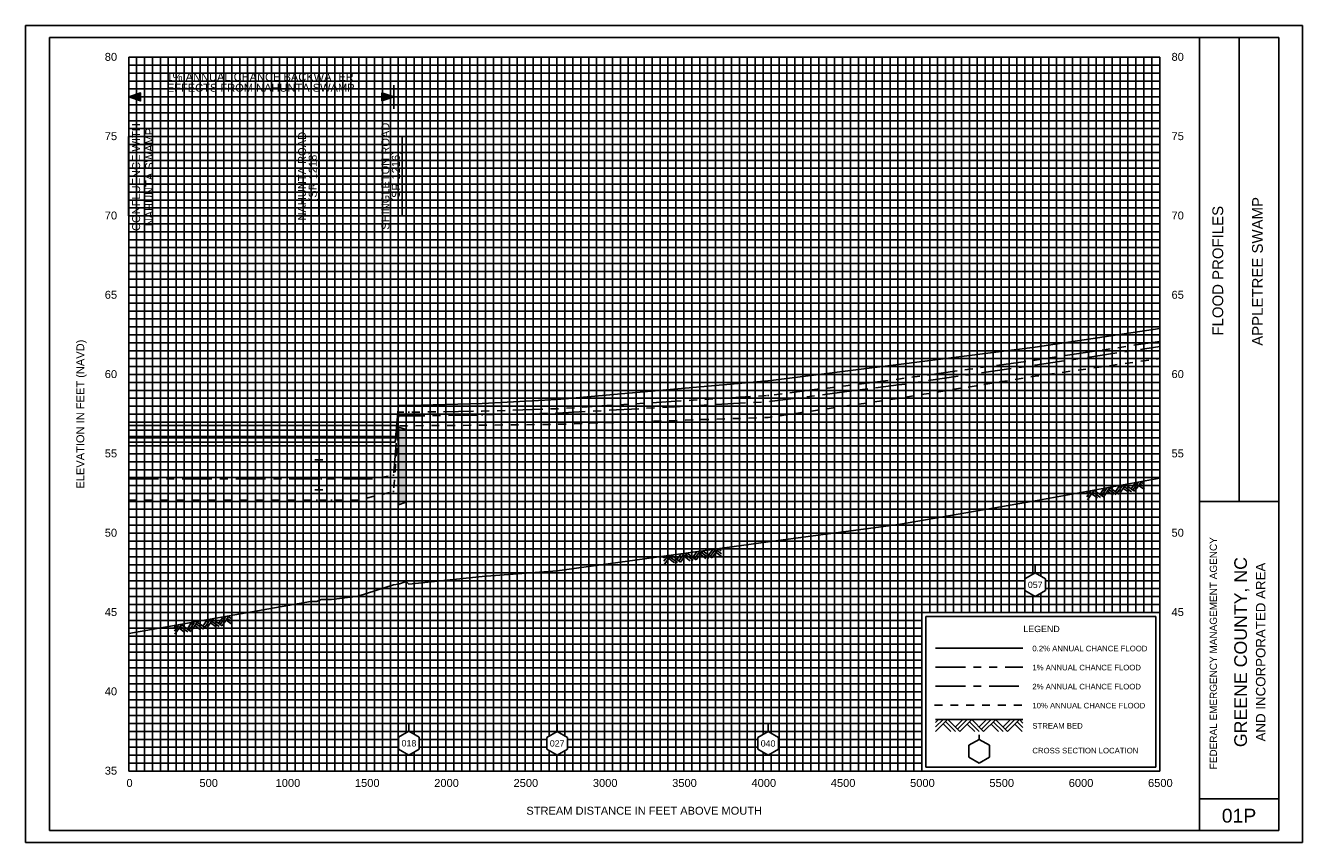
# Model space of a CAD drawing. Header units: inches. Extents: x -32 to 57.8, y 32 to 75.3.
# Tile 1 of 11: x -32 to -15.9, y 38.5 to 48.8. Entities that reach past the tile are written whole.
import ezdxf
from ezdxf.enums import TextEntityAlignment as Align

# ---------------------------------------------------------------- set-up
doc = ezdxf.new("R2010")
doc.units = ezdxf.units.IN
doc.header["$LTSCALE"] = 0.3
doc.header["$MEASUREMENT"] = 0
doc.set_wipeout_variables(frame=1)
for name, pattern in [('CENTER', [2, 1.25, -0.25, 0.25, -0.25]), ('DOT', [0.25, 0, -0.25]), ('HIDDEN', [0.375, 0.25, -0.125]), ('PHANTOM', [2.5, 1.25, -0.25, 0.25, -0.25, 0.25, -0.25])]:
    doc.linetypes.add(name, pattern=pattern)
doc.layers.get('0').update_dxf_attribs({"color": 3, "plot": 0})
for name, color, linetype in [('1', 5, 'Continuous'), ('2', 50, 'Continuous'), ('3', 9, 'DOT'), ('7', 7, 'Continuous'), ('CULVERT', 7, 'Continuous'), ('STREAM', 5, 'Continuous'), ('STRUCTURE', 30, 'Continuous'), ('TEXT', 255, 'Continuous'), ('WS10', 4, 'HIDDEN'), ('WS100', 5, 'PHANTOM'), ('WS50', 1, 'CENTER'), ('WS500', 1, 'Continuous'), ('WSOTHER', 7, 'Continuous'), ('XSEC', 7, 'Continuous')]:
    doc.layers.add(name, color=color, linetype=linetype)
doc.styles.add('ARIAL', font='ARIAL.TTF')
doc.styles.add('xs', font='ARIAL.TTF')

# ---------------------------------------------------------------- blocks, each defined once
blk = doc.blocks.new('rock')
at = {"layer": 'STREAM'}
for p, q in [((0.171, 0.001), (0.147, -0.023)), ((0.209, 0.001), (0.147, -0.061)), ((0.247, 0.001), (0.147, -0.099)), ((0.251, 0.001), (0.351, -0.099)), ((0.375, 0.001), (0.313, -0.061)), ((0.413, 0.001), (0.332, -0.08)), ((0.451, 0.001), (0.351, -0.099)), ((0.451, 0.001), (0.551, -0.099)), ((0.575, 0.001), (0.513, -0.061)), ((0.613, 0.001), (0.532, -0.08)), ((0.651, 0.001), (0.551, -0.099)), ((0.651, 0.001), (0.751, -0.099)), ((0.776, 0.001), (0.713, -0.061)), ((0.813, 0.001), (0.732, -0.08)), ((0.851, 0.001), (0.751, -0.099)), ((0.851, 0.001), (0.88, -0.028)), ((0.211, -0.034), (0.275, -0.099)), ((0.23, -0.016), (0.313, -0.099)), ((0.413, -0.036), (0.475, -0.099)), ((0.432, -0.018), (0.513, -0.099)), ((0.613, -0.036), (0.676, -0.099)), ((0.632, -0.018), (0.713, -0.099)), ((0.813, -0.036), (0.876, -0.099)), ((0.832, -0.018), (0.88, -0.066))]:
    blk.add_line(p, q, dxfattribs=at)
blk = doc.blocks.new('wipeout')
blk.add_wipeout([(0, 0.15), (-0.129917, 0.075), (-0.129917, -0.075), (0, -0.15), (0.129917, -0.075), (0.129917, 0.075)])
blk = doc.blocks.new('xsec')
blk.add_line((0, 0.35), (0, 0.25))
blk.add_blockref('wipeout', (0, 0.1))
for p, q in [((-0.13, 0.175), (0, 0.25)), ((-0.13, 0.025), (-0.13, 0.175)), ((0.13, 0.175), (0, 0.25)), ((0, 0.25), (0, 0.25)), ((0.13, 0.025), (0.13, 0.175)), ((0, -0.05), (-0.13, 0.025)), ((0, -0.05), (0.13, 0.025))]:
    blk.add_line(p, q)

msp = doc.modelspace()

# ---------------------------------------------------------------- hatches: boundary and pattern name
at = {"layer": 'STRUCTURE'}
msp.add_hatch(color=7, dxfattribs=at).paths.add_polyline_path([(-27.257, 42.733), (-27.257, 43.712), (-27.161, 43.682), (-27.161, 42.769)])

# ---------------------------------------------------------------- linework, layer by layer
at = {"layer": '1'}
for p, q in [((-31.659, 48.627), (-31.659, 38.627)), ((-16.159, 48.627), (-31.659, 48.627)), ((-17.159, 38.627), (-17.159, 48.627)), ((-16.659, 42.777), (-16.659, 48.627)), ((-16.159, 38.627), (-16.159, 48.627)), ((-17.159, 42.777), (-16.159, 42.777)), ((-17.159, 39.027), (-16.159, 39.027)), ((-31.659, 38.627), (-31.659, 38.627)), ((-31.659, 38.627), (-16.159, 38.627)), ((-31.659, 38.627), (-31.659, 38.627))]:
    msp.add_line(p, q, dxfattribs=at)
at = {"layer": '2', "color": 50}
for p, q in [((-30.659, 39.377), (-30.659, 48.377)), ((-30.659, 48.377), (-17.659, 48.377)), ((-29.659, 39.377), (-29.659, 48.377)), ((-28.659, 39.377), (-28.659, 48.377)), ((-27.659, 39.377), (-27.659, 48.377)), ((-26.659, 39.377), (-26.659, 48.377)), ((-25.659, 39.377), (-25.659, 48.377)), ((-24.659, 39.377), (-24.659, 48.377)), ((-23.659, 39.377), (-23.659, 48.377)), ((-22.659, 39.377), (-22.659, 48.377)), ((-21.659, 39.377), (-21.659, 48.377)), ((-20.659, 39.377), (-20.659, 48.377)), ((-17.659, 39.377), (-17.659, 48.377)), ((-30.659, 46.377), (-17.659, 46.377)), ((-30.659, 45.377), (-17.659, 45.377)), ((-30.659, 44.377), (-17.659, 44.377)), ((-30.659, 43.377), (-17.659, 43.377)), ((-30.659, 42.377), (-17.659, 42.377)), ((-30.659, 41.377), (-17.659, 41.377)), ((-30.659, 40.377), (-20.659, 40.377)), ((-30.659, 39.377), (-17.659, 39.377))]:
    msp.add_line(p, q, dxfattribs=at)
at = {"layer": '2', "color": 50, "linetype": 'Continuous'}
for p, q in [((-19.659, 41.377), (-19.659, 48.377)), ((-18.659, 41.377), (-18.659, 48.377)), ((-30.659, 47.377), (-17.659, 47.377))]:
    msp.add_line(p, q, dxfattribs=at)
at = {"layer": '3', "color": 8, "linetype": 'Continuous'}
for p, q in [((-30.559, 39.377), (-30.559, 48.377)), ((-30.459, 39.377), (-30.459, 48.377)), ((-30.359, 39.377), (-30.359, 48.377)), ((-30.259, 39.377), (-30.259, 48.377)), ((-30.159, 39.377), (-30.159, 48.377)), ((-30.059, 39.377), (-30.059, 48.377)), ((-29.959, 39.377), (-29.959, 48.377)), ((-29.859, 39.377), (-29.859, 48.377)), ((-29.759, 39.377), (-29.759, 48.377)), ((-29.559, 39.377), (-29.559, 48.377)), ((-29.459, 39.377), (-29.459, 48.377)), ((-29.359, 39.377), (-29.359, 48.377)), ((-29.259, 39.377), (-29.259, 48.377)), ((-29.159, 39.377), (-29.159, 48.377)), ((-29.059, 39.377), (-29.059, 48.377)), ((-28.959, 39.377), (-28.959, 48.377)), ((-28.859, 39.377), (-28.859, 48.377)), ((-28.759, 39.377), (-28.759, 48.377)), ((-28.559, 39.377), (-28.559, 48.377)), ((-28.459, 39.377), (-28.459, 48.377)), ((-28.359, 39.377), (-28.359, 48.377)), ((-28.259, 39.377), (-28.259, 48.377)), ((-28.159, 39.377), (-28.159, 48.377)), ((-28.059, 39.377), (-28.059, 48.377)), ((-27.959, 39.377), (-27.959, 48.377)), ((-27.859, 39.377), (-27.859, 48.377)), ((-27.759, 39.377), (-27.759, 48.377)), ((-27.559, 39.377), (-27.559, 48.377)), ((-27.459, 39.377), (-27.459, 48.377)), ((-27.359, 39.377), (-27.359, 48.377)), ((-27.259, 39.377), (-27.259, 48.377)), ((-27.159, 39.377), (-27.159, 48.377)), ((-27.059, 39.377), (-27.059, 48.377)), ((-26.959, 39.377), (-26.959, 48.377)), ((-26.859, 39.377), (-26.859, 48.377)), ((-26.759, 39.377), (-26.759, 48.377)), ((-26.559, 39.377), (-26.559, 48.377)), ((-26.459, 39.377), (-26.459, 48.377)), ((-26.359, 39.377), (-26.359, 48.377)), ((-26.259, 39.377), (-26.259, 48.377)), ((-26.159, 39.377), (-26.159, 48.377)), ((-26.059, 39.377), (-26.059, 48.377)), ((-25.959, 39.377), (-25.959, 48.377)), ((-25.859, 39.377), (-25.859, 48.377)), ((-25.759, 39.377), (-25.759, 48.377)), ((-25.559, 39.377), (-25.559, 48.377)), ((-25.459, 39.377), (-25.459, 48.377)), ((-25.359, 39.377), (-25.359, 48.377)), ((-25.259, 39.377), (-25.259, 48.377)), ((-25.159, 39.377), (-25.159, 48.377)), ((-25.059, 39.377), (-25.059, 48.377)), ((-24.959, 39.377), (-24.959, 48.377)), ((-24.859, 39.377), (-24.859, 48.377)), ((-24.759, 39.377), (-24.759, 48.377)), ((-24.559, 39.377), (-24.559, 48.377)), ((-24.459, 39.377), (-24.459, 48.377)), ((-24.359, 39.377), (-24.359, 48.377)), ((-24.259, 39.377), (-24.259, 48.377)), ((-24.159, 39.377), (-24.159, 48.377)), ((-24.059, 39.377), (-24.059, 48.377)), ((-23.959, 39.377), (-23.959, 48.377)), ((-23.859, 39.377), (-23.859, 48.377)), ((-23.759, 39.377), (-23.759, 48.377)), ((-23.559, 39.377), (-23.559, 48.377)), ((-23.459, 39.377), (-23.459, 48.377)), ((-23.359, 39.377), (-23.359, 48.377)), ((-23.259, 39.377), (-23.259, 48.377)), ((-23.159, 39.377), (-23.159, 48.377)), ((-23.059, 39.377), (-23.059, 48.377)), ((-22.959, 39.377), (-22.959, 48.377)), ((-22.859, 39.377), (-22.859, 48.377)), ((-22.759, 39.377), (-22.759, 48.377)), ((-22.559, 39.377), (-22.559, 48.377)), ((-22.459, 39.377), (-22.459, 48.377)), ((-22.359, 39.377), (-22.359, 48.377)), ((-22.259, 39.377), (-22.259, 48.377)), ((-22.159, 39.377), (-22.159, 48.377)), ((-22.059, 39.377), (-22.059, 48.377)), ((-21.959, 39.377), (-21.959, 48.377)), ((-21.859, 39.377), (-21.859, 48.377)), ((-21.759, 39.377), (-21.759, 48.377)), ((-21.559, 39.377), (-21.559, 48.377)), ((-21.459, 39.377), (-21.459, 48.377)), ((-21.359, 39.377), (-21.359, 48.377)), ((-21.259, 39.377), (-21.259, 48.377)), ((-21.159, 39.377), (-21.159, 48.377)), ((-21.059, 39.377), (-21.059, 48.377)), ((-20.959, 39.377), (-20.959, 48.377)), ((-20.859, 39.377), (-20.859, 48.377)), ((-20.759, 39.377), (-20.759, 48.377)), ((-20.559, 41.377), (-20.559, 48.377)), ((-20.459, 41.377), (-20.459, 48.377)), ((-20.359, 41.377), (-20.359, 48.377)), ((-20.259, 41.377), (-20.259, 48.377)), ((-20.159, 41.377), (-20.159, 48.377)), ((-20.059, 41.377), (-20.059, 48.377)), ((-19.959, 41.377), (-19.959, 48.377)), ((-19.859, 41.377), (-19.859, 48.377)), ((-19.759, 41.377), (-19.759, 48.377)), ((-19.559, 41.377), (-19.559, 48.377)), ((-19.459, 41.377), (-19.459, 48.377)), ((-19.359, 41.377), (-19.359, 48.377)), ((-19.259, 41.377), (-19.259, 48.377)), ((-19.159, 41.377), (-19.159, 48.377)), ((-19.059, 41.377), (-19.059, 48.377)), ((-18.959, 41.377), (-18.959, 48.377)), ((-18.859, 41.377), (-18.859, 48.377)), ((-18.759, 41.377), (-18.759, 48.377)), ((-18.559, 41.377), (-18.559, 48.377)), ((-18.459, 41.377), (-18.459, 48.377)), ((-18.359, 41.377), (-18.359, 48.377)), ((-18.259, 41.377), (-18.259, 48.377)), ((-18.159, 41.377), (-18.159, 48.377)), ((-18.059, 41.377), (-18.059, 48.377)), ((-17.959, 41.377), (-17.959, 48.377)), ((-17.859, 41.377), (-17.859, 48.377)), ((-17.759, 41.377), (-17.759, 48.377)), ((-30.659, 48.277), (-17.659, 48.277)), ((-30.659, 48.177), (-17.659, 48.177)), ((-30.659, 48.077), (-17.659, 48.077)), ((-30.659, 47.977), (-17.659, 47.977)), ((-30.659, 47.877), (-17.659, 47.877)), ((-30.659, 47.777), (-17.659, 47.777)), ((-30.659, 47.677), (-17.659, 47.677)), ((-30.659, 47.577), (-17.659, 47.577)), ((-30.659, 47.477), (-17.659, 47.477)), ((-30.659, 47.277), (-17.659, 47.277)), ((-30.659, 47.177), (-17.659, 47.177)), ((-30.659, 47.077), (-17.659, 47.077)), ((-30.659, 46.977), (-17.659, 46.977)), ((-30.659, 46.877), (-17.659, 46.877)), ((-30.659, 46.777), (-17.659, 46.777)), ((-30.659, 46.677), (-17.659, 46.677)), ((-30.659, 46.577), (-17.659, 46.577)), ((-30.659, 46.477), (-17.659, 46.477)), ((-30.659, 46.277), (-17.659, 46.277)), ((-30.659, 46.177), (-17.659, 46.177)), ((-30.659, 46.077), (-17.659, 46.077)), ((-30.659, 45.977), (-17.659, 45.977)), ((-30.659, 45.877), (-17.659, 45.877)), ((-30.659, 45.777), (-17.659, 45.777)), ((-30.659, 45.677), (-17.659, 45.677)), ((-30.659, 45.577), (-17.659, 45.577)), ((-30.659, 45.477), (-17.659, 45.477)), ((-30.659, 45.277), (-17.659, 45.277)), ((-30.659, 45.177), (-17.659, 45.177)), ((-30.659, 45.077), (-17.659, 45.077)), ((-30.659, 44.977), (-17.659, 44.977)), ((-30.659, 44.877), (-17.659, 44.877)), ((-30.659, 44.777), (-17.659, 44.777)), ((-30.659, 44.677), (-17.659, 44.677)), ((-30.659, 44.577), (-17.659, 44.577)), ((-30.659, 44.477), (-17.659, 44.477)), ((-30.659, 44.277), (-17.659, 44.277)), ((-30.659, 44.177), (-17.659, 44.177)), ((-30.659, 44.077), (-17.659, 44.077)), ((-30.659, 43.977), (-17.659, 43.977)), ((-30.659, 43.877), (-17.659, 43.877)), ((-30.659, 43.777), (-17.659, 43.777)), ((-30.659, 43.677), (-17.659, 43.677)), ((-30.659, 43.577), (-17.659, 43.577)), ((-30.659, 43.477), (-17.659, 43.477)), ((-30.659, 43.277), (-17.659, 43.277)), ((-30.659, 43.177), (-17.659, 43.177)), ((-30.659, 43.077), (-17.659, 43.077)), ((-30.659, 42.977), (-17.659, 42.977)), ((-30.659, 42.877), (-17.659, 42.877)), ((-30.659, 42.777), (-17.659, 42.777)), ((-30.659, 42.677), (-17.659, 42.677)), ((-30.659, 42.577), (-17.659, 42.577)), ((-30.659, 42.477), (-17.659, 42.477)), ((-30.659, 42.277), (-17.659, 42.277)), ((-30.659, 42.177), (-17.659, 42.177)), ((-30.659, 42.077), (-17.659, 42.077)), ((-30.659, 41.977), (-17.659, 41.977)), ((-30.659, 41.877), (-17.659, 41.877)), ((-30.659, 41.777), (-17.659, 41.777)), ((-30.659, 41.677), (-17.659, 41.677)), ((-30.659, 41.577), (-17.659, 41.577)), ((-30.659, 41.477), (-17.659, 41.477)), ((-30.659, 41.277), (-20.659, 41.277)), ((-30.659, 41.177), (-20.659, 41.177)), ((-30.659, 41.077), (-20.659, 41.077)), ((-30.659, 40.977), (-20.659, 40.977)), ((-30.659, 40.877), (-20.659, 40.877)), ((-30.659, 40.777), (-20.659, 40.777)), ((-30.659, 40.677), (-20.659, 40.677)), ((-30.659, 40.577), (-20.659, 40.577)), ((-30.659, 40.477), (-20.659, 40.477)), ((-30.659, 40.277), (-20.659, 40.277)), ((-30.659, 40.177), (-20.659, 40.177)), ((-30.659, 40.077), (-20.659, 40.077)), ((-30.659, 39.977), (-20.659, 39.977)), ((-30.659, 39.877), (-20.659, 39.877)), ((-30.659, 39.777), (-20.659, 39.777)), ((-30.659, 39.677), (-20.659, 39.677)), ((-30.659, 39.577), (-20.659, 39.577)), ((-30.659, 39.477), (-20.659, 39.477))]:
    msp.add_line(p, q, dxfattribs=at)
at = {"layer": '7'}
for p, q in [((-19.934, 39.777), (-20.064, 39.702)), ((-19.934, 39.777), (-19.934, 39.834)), ((-19.804, 39.702), (-19.934, 39.777)), ((-20.064, 39.702), (-20.064, 39.552)), ((-20.064, 39.702), (-20.064, 39.702)), ((-19.804, 39.552), (-19.804, 39.702)), ((-20.064, 39.552), (-19.934, 39.477)), ((-19.934, 39.477), (-19.804, 39.552))]:
    msp.add_line(p, q, dxfattribs=at)
at = {"layer": 'CULVERT'}
msp.add_lwpolyline([(-27.257, 42.733), (-27.257, 43.712), (-27.161, 43.682), (-27.161, 42.769), (-27.257, 42.733)], dxfattribs=at)
at = {"layer": 'STREAM'}
for p, q in [((-20.447, 40.027), (-20.484, 39.99)), ((-20.391, 40.027), (-20.484, 39.933)), ((-20.334, 40.027), (-20.484, 39.877)), ((-20.484, 40.027), (-19.384, 40.027)), ((-20.388, 39.973), (-20.292, 39.877)), ((-20.36, 40.001), (-20.235, 39.877)), ((-20.329, 40.027), (-20.179, 39.877)), ((-20.142, 40.027), (-20.235, 39.933)), ((-20.085, 40.027), (-20.207, 39.905)), ((-20.029, 40.027), (-20.179, 39.877)), ((-20.085, 39.97), (-19.992, 39.877)), ((-20.057, 39.999), (-19.935, 39.877)), ((-20.029, 40.027), (-19.879, 39.877)), ((-19.842, 40.027), (-19.935, 39.933)), ((-19.785, 40.027), (-19.907, 39.905)), ((-19.731, 40.024), (-19.881, 39.874)), ((-19.785, 39.97), (-19.692, 39.877)), ((-19.757, 39.999), (-19.635, 39.877)), ((-19.729, 40.027), (-19.579, 39.877)), ((-19.542, 40.027), (-19.635, 39.933)), ((-19.485, 40.027), (-19.607, 39.905)), ((-19.429, 40.027), (-19.579, 39.877)), ((-19.485, 39.97), (-19.392, 39.877)), ((-19.457, 39.999), (-19.384, 39.926)), ((-19.429, 40.027), (-19.384, 39.983))]:
    msp.add_line(p, q, dxfattribs=at)
msp.add_lwpolyline([(-30.659, 41.112), (-28.368, 41.515), (-28.288, 41.515), (-28.232, 41.541), (-28.1, 41.541), (-27.767, 41.583), (-27.319, 41.725), (-27.257, 41.733), (-27.161, 41.769), (-27.125, 41.733), (-26.2, 41.829), (-25.256, 41.901), (-22.597, 42.269), (-20.953, 42.485), (-19.229, 42.785), (-17.659, 43.071), (-17.659, 43.071)], dxfattribs=at)
at = {"layer": 'STRUCTURE'}
for p, q in [((-28.31, 43.302), (-28.21, 43.302)), ((-28.26, 42.923), (-28.26, 43.302)), ((-28.31, 42.923), (-28.21, 42.923))]:
    msp.add_line(p, q, dxfattribs=at)
at = {"layer": 'TEXT'}
for p, q in [((-30.659, 48.027), (-30.659, 47.727)), ((-27.315, 48.027), (-27.315, 47.727)), ((-30.659, 47.877), (-27.315, 47.877)), ((-17.709, 41.327), (-20.609, 41.327)), ((-20.609, 41.327), (-20.609, 39.427)), ((-17.709, 39.427), (-17.709, 41.327)), ((-20.609, 39.427), (-17.709, 39.427)), ((-20.609, 39.427), (-20.609, 39.427))]:
    msp.add_line(p, q, dxfattribs=at)
for points in [[(-30.659, 47.877), (-30.509, 47.927), (-30.509, 47.827), (-30.659, 47.877)], [(-27.315, 47.877), (-27.465, 47.927), (-27.465, 47.827), (-27.315, 47.877)], [(-28.26, 46.377), (-28.26, 47.377), (-28.26, 47.377)], [(-27.209, 46.377), (-27.209, 47.377), (-27.209, 47.377)]]:
    msp.add_lwpolyline(points, dxfattribs=at)
at = {"layer": 'TEXT', "elevation": -10}
msp.add_lwpolyline([(-30.662, 46.377), (-30.662, 47.377), (-30.662, 47.377)], dxfattribs=at)
at = {"layer": 'TEXT'}
for points in [[(-30.659, 47.877), (-30.509, 47.927), (-30.509, 47.827)], [(-27.465, 47.927), (-27.465, 47.827), (-27.315, 47.877)]]:
    msp.add_solid(points, dxfattribs=at)
at = {"layer": 'WS10'}
msp.add_line((-20.499, 40.207), (-19.399, 40.207), dxfattribs=at)
at = {"layer": 'WS10', "flags": 128}
msp.add_lwpolyline([(-30.659, 42.793), (-28.368, 42.793), (-28.368, 42.793), (-28.288, 42.793), (-28.288, 42.793), (-28.232, 42.793), (-28.232, 42.793), (-28.1, 42.793), (-28.1, 42.793), (-27.767, 42.793), (-27.767, 42.793), (-27.767, 42.793), (-27.767, 42.793), (-27.319, 42.901), (-27.319, 42.901), (-27.257, 43.731), (-27.257, 43.731), (-27.161, 43.731), (-27.161, 43.731), (-27.125, 43.731), (-27.125, 43.731), (-26.2, 43.737), (-26.2, 43.737), (-25.256, 43.749), (-25.256, 43.749), (-22.597, 43.835), (-22.597, 43.835), (-20.953, 44.077), (-20.953, 44.077), (-19.229, 44.355), (-17.659, 44.578), (-17.659, 44.578), (-17.659, 44.578)], dxfattribs=at)
at = {"layer": 'WS100'}
msp.add_line((-20.484, 40.687), (-19.384, 40.687), dxfattribs=at)
at = {"layer": 'WS100', "flags": 128}
msp.add_lwpolyline([(-27.283, 43.596), (-27.257, 43.901), (-27.257, 43.901), (-27.161, 43.901), (-27.161, 43.901), (-27.125, 43.901), (-27.125, 43.901), (-26.2, 43.915), (-26.2, 43.915), (-25.256, 43.945), (-25.256, 43.945), (-22.597, 44.113), (-22.597, 44.113), (-20.953, 44.319), (-20.953, 44.319), (-19.229, 44.559), (-17.659, 44.794), (-17.659, 44.794), (-17.659, 44.794)], dxfattribs=at)
at = {"layer": 'WS50'}
msp.add_line((-20.484, 40.447), (-19.384, 40.447), dxfattribs=at)
at = {"layer": 'WS50', "flags": 128}
msp.add_lwpolyline([(-30.659, 43.061), (-28.368, 43.061), (-28.368, 43.061), (-28.288, 43.061), (-28.288, 43.061), (-28.232, 43.061), (-28.232, 43.061), (-28.1, 43.061), (-28.1, 43.061), (-27.767, 43.061), (-27.767, 43.061), (-27.597, 43.061), (-27.597, 43.061), (-27.319, 43.107), (-27.319, 43.107), (-27.257, 43.855), (-27.257, 43.855), (-27.161, 43.855), (-27.161, 43.855), (-27.125, 43.855), (-27.125, 43.855), (-26.2, 43.867), (-26.2, 43.867), (-25.256, 43.891), (-25.256, 43.891), (-22.597, 44.033), (-22.597, 44.033), (-20.953, 44.245), (-20.953, 44.245), (-19.229, 44.495), (-17.659, 44.729), (-17.659, 44.729), (-17.659, 44.729)], dxfattribs=at)
at = {"layer": 'WS500'}
msp.add_line((-20.484, 40.927), (-19.384, 40.927), dxfattribs=at)
msp.add_lwpolyline([(-30.659, 43.523), (-28.368, 43.523), (-28.368, 43.523), (-28.288, 43.523), (-28.288, 43.523), (-28.232, 43.523), (-28.232, 43.523), (-28.1, 43.523), (-28.1, 43.523), (-27.767, 43.523), (-27.767, 43.523), (-27.319, 43.523), (-27.319, 43.523), (-27.3, 43.523), (-27.3, 43.523), (-27.257, 43.987), (-27.257, 43.987), (-27.161, 43.987), (-27.161, 43.987), (-27.125, 43.987), (-27.125, 43.987), (-26.2, 44.013), (-26.2, 44.013), (-25.256, 44.063), (-25.256, 44.063), (-22.597, 44.299), (-22.597, 44.299), (-20.953, 44.501), (-20.953, 44.501), (-19.229, 44.721), (-17.659, 44.956), (-17.659, 44.956), (-17.659, 44.956)], dxfattribs=at)
at = {"layer": 'WSOTHER'}
for points in [[(-30.657, 43.736), (-27.275, 43.736)], [(-30.659, 43.596), (-27.283, 43.596)]]:
    msp.add_lwpolyline(points, dxfattribs=at)

# ---------------------------------------------------------------- block references
at = {"layer": 'STREAM'}
for p, rotation in [((-18.732, 42.868), 10.32240999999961), ((-24.064, 42.062), 7.868798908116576), ((-30.238, 41.174), 10.07927804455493)]:
    msp.add_blockref('rock', p, dxfattribs=dict(at, rotation=rotation))

# ---------------------------------------------------------------- texts
at = {"layer": 'TEXT', "style": 'ARIAL'}
for s, height, p in [(' 80', 0.1, (-30.999, 48.332)), (' 80', 0.1, (-17.549, 48.332)), (' 75', 0.1, (-30.999, 47.332)), (' 75', 0.1, (-17.549, 47.332)), (' 70', 0.1, (-30.999, 46.332)), (' 70', 0.1, (-17.549, 46.332)), (' 65', 0.1, (-30.999, 45.332)), (' 65', 0.1, (-17.549, 45.332)), (' 60', 0.1, (-30.999, 44.332)), (' 60', 0.1, (-17.549, 44.332)), (' 55', 0.1, (-30.999, 43.332)), (' 55', 0.1, (-17.549, 43.332)), (' 50', 0.1, (-30.999, 42.332)), (' 50', 0.1, (-17.549, 42.332)), (' 45', 0.1, (-30.999, 41.332)), (' 45', 0.1, (-17.549, 41.332)), ('LEGEND', 0.08, (-19.379, 41.129)), ('0.2% ANNUAL CHANCE FLOOD', 0.07, (-19.265, 40.887)), ('1% ANNUAL CHANCE FLOOD', 0.07, (-19.265, 40.647)), (' 40', 0.1, (-30.999, 40.332)), ('2% ANNUAL CHANCE FLOOD', 0.07, (-19.265, 40.407)), ('10% ANNUAL CHANCE FLOOD', 0.07, (-19.265, 40.167)), ('STREAM BED', 0.07, (-19.265, 39.912)), ('CROSS SECTION LOCATION', 0.07, (-19.265, 39.6)), (' 35', 0.1, (-30.999, 39.332))]:
    msp.add_text(s, height=height, dxfattribs=at).set_placement(p)
for s, height, p in [('1%%% ANNUAL CHANCE BACKWATER', 0.1, (-29.002, 48.078, 3)), ('EFFECTS FROM NAHUNTA SWAMP', 0.1, (-28.994, 47.942, 3)), ('0', 0.1, (-30.648, 39.177)), ('500', 0.1, (-29.65, 39.177)), ('1000', 0.1, (-28.651, 39.177)), ('1500', 0.1, (-27.651, 39.177)), ('2000', 0.1, (-26.651, 39.177)), ('2500', 0.1, (-25.651, 39.177)), ('3000', 0.1, (-24.651, 39.177)), ('3500', 0.1, (-23.651, 39.177)), ('4000', 0.1, (-22.651, 39.177)), ('4500', 0.1, (-21.651, 39.177)), ('5000', 0.1, (-20.651, 39.177)), ('5500', 0.1, (-19.651, 39.177)), ('6000', 0.1, (-18.651, 39.177)), ('6500', 0.1, (-17.651, 39.177)), ('STREAM DISTANCE IN FEET ABOVE MOUTH', 0.1, (-24.159, 38.827)), ('01P', 0.175, (-16.659, 38.727))]:
    msp.add_text(s, height=height, dxfattribs=at).set_placement(p, align=Align.CENTER)
for s, height, p in [('NAHUNTA ROAD', 0.1, (-28.423, 46.877)), ('SHINGLETON ROAD', 0.1, (-27.372, 46.877)), ('(SR 1218)', 0.1, (-28.288, 46.877)), ('(SR 1216)', 0.1, (-27.24, 46.874)), ('APPLETREE SWAMP', 0.135, (-16.359, 45.677)), ('ELEVATION IN FEET (NAVD)', 0.1, (-31.219, 43.877)), ('GREENE COUNTY, NC', 0.16, (-16.559, 40.877)), ('AND INCORPORATED AREA', 0.12, (-16.326, 40.877))]:
    msp.add_text(s, height=height, rotation=90, dxfattribs=at).set_placement(p, align=Align.CENTER)
for s, height, p in [('FLOOD PROFILES', 0.135, (-16.859, 44.868)), ('FEDERAL EMERGENCY MANAGEMENT AGENCY', 0.09, (-16.938, 39.399))]:
    msp.add_text(s, height=height, rotation=90, dxfattribs=at).set_placement(p)
at = {"layer": 'TEXT', "insert": (-30.615, 46.866), "char_height": 0.1, "width": 2.1677, "attachment_point": 2, "rotation": 90, "style": 'ARIAL'}
msp.add_mtext('CONFLUENCE WITH\\P\\pi-0.4,l0.4;NAHUNTA SWAMP', dxfattribs=at)

# ---------------------------------------------------------------- next in the draw order: block references
at = {"layer": 'XSEC', "color": 3}
for p in [(-19.229, 41.627), (-27.125, 39.628), (-25.256, 39.627), (-22.597, 39.627)]:
    msp.add_blockref('xsec', p, dxfattribs=at)

# ---------------------------------------------------------------- next in the draw order: linework, layer by layer
at = {"color": 252}
msp.add_lwpolyline([(-31.959, 48.777), (-15.859, 48.777), (-15.859, 38.477), (-31.959, 38.477)], close=True, dxfattribs=at)

# ---------------------------------------------------------------- next in the draw order: texts
at = {"layer": 'TEXT', "style": 'xs'}
for s, p in [('057', (-19.229, 41.725, 1)), ('018', (-27.125, 39.727, 1)), ('027', (-25.256, 39.726, 1)), ('040', (-22.597, 39.725, 1))]:
    msp.add_text(s, height=0.08, dxfattribs=at).set_placement(p, align=Align.MIDDLE_CENTER)

doc.saveas('drawing.dxf')
